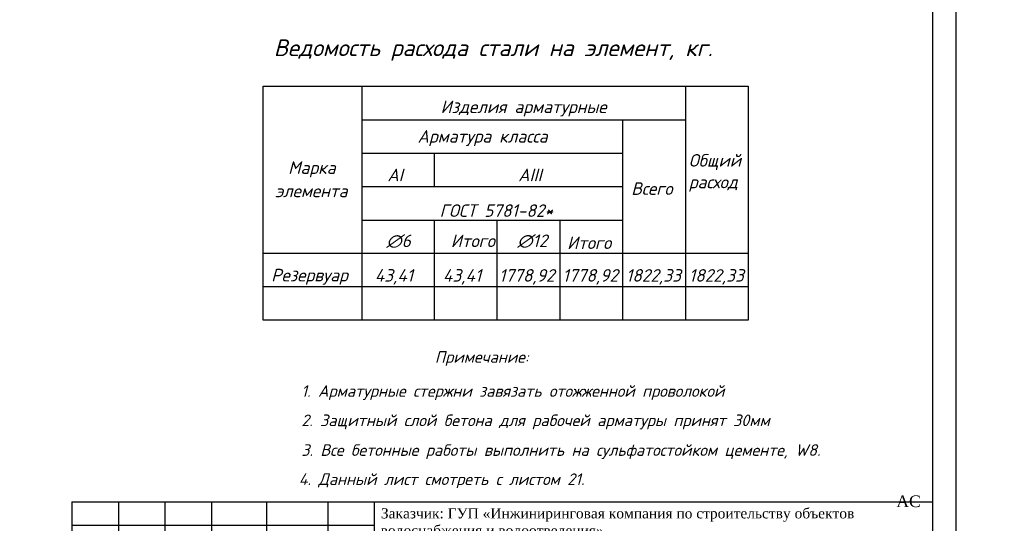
# Model space of a CAD drawing. Extents: x -119078 to 1619993, y 264752 to 340742.
# Tile 199 of 220: x 1098762 to 1119924, y 302761 to 313592. Entities that reach past the tile are written whole.
import ezdxf
from ezdxf.enums import TextEntityAlignment as Align

# ---------------------------------------------------------------- set-up
doc = ezdxf.new("R2010")
doc.units = 0
doc.header["$MEASUREMENT"] = 0
doc.linetypes.add('CONTI', pattern=[0])
doc.layers.get('0').update_dxf_attribs({"color": 250, "linetype": 'CONTI'})
for name, color, linetype in [('BC-Form$1$SHEET-TEXT', 7, 'Continuous'), ('PDF _Геометрия', 250, 'Continuous'), ('PDF _Текст', 7, 'Continuous'), ('SHTAMP', 250, 'Continuous')]:
    doc.layers.add(name, color=color, linetype=linetype)
doc.layers.add('Графа', color=7, linetype='Continuous', lineweight=30)
doc.layers.add('НАДПИСИ', color=7, linetype='Continuous', lineweight=13)
doc.layers.add('ПОДПИСИ', color=7, linetype='Continuous', lineweight=25, true_color=0xffffff)
doc.styles.add('ICOCPEUR', font='isocpeui.ttf')
doc.styles.add('ISO', font='times.ttf')
doc.styles.add('ISOCPEUR', font='isocpeui.ttf')
doc.styles.add('PDF ISOCPEUR Italic', font='isocpeui.ttf')
doc.styles.add('style2', font='times.ttf', dxfattribs={"height": 350})
doc.styles.add('ГОСТ 250', font='isocpeui.ttf', dxfattribs={"height": 250})
doc.styles.add('ГОСТ 300', font='isocpeui.ttf', dxfattribs={"height": 250})
doc.styles.add('ГОСТ 350', font='isocpeui.ttf', dxfattribs={"height": 350})

# ---------------------------------------------------------------- blocks, each defined once
blk = doc.blocks.new('подпис')
at = {"layer": 'ПОДПИСИ', "color": 5, "lineweight": 25}
for points in [[(11455381.02076253, 532518.8265893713), (11455520.01904331, 532605.2702562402, 0.1790300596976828), (11455562.38426757, 532677.7809668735, 0.2639526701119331), (11455545.66076253, 532730.5065893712, 0.1902036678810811), (11455439.45901756, 532772.4229382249, 0.04243607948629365), (11455181.10076253, 532752.0665893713, 0.01389890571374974), (11454173.66076253, 532516.8665893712), (11454115.122983, 532492.9723789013), (11453881.62076253, 532379.6665893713, 0.2217818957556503), (11453846.71110048, 532334.3072421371, 0.2704920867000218), (11453871.59758817, 532304.8980453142), (11455179.16571194, 532409.5663401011)], [(11454538.22076253, 532483.5465893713), (11454488.44919385, 532397.7542070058, 0.6452880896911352), (11454509.57958188, 532375.5303088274, 0.1289702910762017), (11454636.22076253, 532493.3465893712), (11454593.66471792, 532430.2462473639), (11454582.42349859, 532413.578232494, 0.6938576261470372), (11454605.04768595, 532386.9903729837, 0.1002803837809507), (11454700.90076253, 532446.3065893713), (11454745.98076253, 532507.0665893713), (11454700.90076253, 532446.3065893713), (11454684.07896387, 532423.6337303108, 0.6318076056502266), (11454708.26387874, 532389.2855289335, 0.1426768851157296), (11454804.78076253, 532452.1865893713), (11454847.90076253, 532505.1065893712), (11454804.78076253, 532452.1865893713, 0.2019410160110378), (11454796.94076253, 532428.6665893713, 0.5360950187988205), (11454830.26112056, 532405.1456650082, 0.09716650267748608), (11454943.94076253, 532461.9865893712), (11454981.18076253, 532503.1465893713), (11454943.94076253, 532461.9865893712, 0.1970871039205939), (11454931.50490046, 532430.8969341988, 0.4881573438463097), (11454969.61588562, 532408.5758270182, 0.09308930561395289), (11455063.50076253, 532465.9065893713), (11455098.78076253, 532503.1465893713), (11455063.50076253, 532465.9065893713, 0.2268041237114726), (11455047.82076253, 532430.6265893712, 0.3554158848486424), (11455072.65359272, 532410.4224256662, 0.1279368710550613), (11455200.70076253, 532467.8665893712), (11455245.78076253, 532516.8665893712), (11455200.70076253, 532467.8665893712, 0.1962325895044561), (11455176.61503475, 532419.8081579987, 0.5294087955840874), (11455206.4873876, 532399.5025652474, 0.06123247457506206), (11455381.02076253, 532518.8265893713), (11455512.34076253, 532675.6265893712), (11455381.02076253, 532518.8265893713), (11455075.26076253, 532109.1865893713)], [(11455512.34076253, 532675.6265893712, -0.1430989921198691), (11455604.46076253, 532656.0265893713, -0.4709364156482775), (11455617.20360619, 532603.8353161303, -0.1267238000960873), (11455422.18076253, 532481.5865893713), (11455496.66076253, 532497.2665893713, -0.5178320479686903), (11455533.44071973, 532462.0553827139, -0.1764750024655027), (11455420.31685878, 532289.3910754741, -0.1730786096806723), (11455270.70117688, 532232.9431715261, -0.1633059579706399), (11455188.27827521, 532260.6010775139)], [(11453991.38076253, 532491.3865893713, -0.1634131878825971), (11454128.58076253, 532575.6665893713, -0.667805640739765), (11454157.77631411, 532540.4816576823, -0.07943418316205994), (11453916.90076253, 532275.7865893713, -0.8665421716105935), (11453897.75835008, 532296.8279901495), (11453922.78076253, 532318.9065893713), (11454157.98076253, 532477.6665893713), (11454199.402983, 532506.6923789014), (11454263.82076253, 532591.3465893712), (11454071.74076253, 532309.1065893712)], [(11454383.13191177, 532593.1715958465, 0.6195339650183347), (11454359.7346624, 532609.2129194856), (11454272.62677659, 532534.0152307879, 0.1142519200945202), (11454185.42076253, 532395.3465893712, 0.2155377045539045), (11454192.20979691, 532352.8259456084, 0.2402728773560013), (11454244.70532085, 532349.124356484, 0.088579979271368), (11454402.98076253, 532469.8265893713), (11454351.11930181, 532410.1073315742), (11454341.92672384, 532399.5219387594, 0.5390945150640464), (11454362.38253118, 532374.4334744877, 0.1119156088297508), (11454481.38076253, 532411.0265893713), (11454538.22076253, 532483.5465893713), (11454481.38076253, 532411.0265893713), (11454316.88571881, 532145.5914051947, -0.3584232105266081), (11454263.82076253, 532124.8665893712), (11454185.42076253, 532207.1865893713, -0.4021260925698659), (11454220.70076253, 532260.1065893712, -0.05884634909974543), (11454732.26076253, 532356.1465893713), (11455437.86076253, 532399.2665893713, 0.09127989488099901), (11455712.26076253, 532475.7065893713)]]:
    blk.add_lwpolyline(points, format="xyb", dxfattribs=at)
blk.add_lwpolyline([(11454115.122983, 532492.9723789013), (11454173.66076253, 532516.8665893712)], dxfattribs=at)
blk = doc.blocks.new('A$C6E532752')
at = {"color": 5, "lineweight": 25}
for points in [[(384.9447256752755, 1433.355747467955), (380.4371522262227, 1569.275334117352), (320.9159117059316, 1748.782529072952), (257.8943417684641, 1943.563006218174), (210.2629601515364, 2040.162458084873), (245.4476833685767, 2007.407240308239), (286.797866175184, 1974.50357660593), (353.4136081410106, 1930.885446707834), (398.5925695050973, 1917.876311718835), (436.1139737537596, 1916.346070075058), (474.3986312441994, 1940.834098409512), (484.3553323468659, 1982.15478482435), (467.2665927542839, 2067.42378927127), (447.6659992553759, 2120.062437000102), (426.8423237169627, 2156.786849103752), (466.0403826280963, 2093.131293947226), (506.4646516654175, 2007.440536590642), (555.4630073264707, 1921.751166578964), (602.0120708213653, 1822.594837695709), (711.4200437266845, 1592.3399463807), (748.6536639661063, 1490.507428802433), (825.079086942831, 1290.758868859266), (868.1903827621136, 1186.968807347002), (942.7295692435, 996.3323300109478), (981.9213719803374, 874.9174363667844), (1013.277316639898, 753.5011553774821), (1032.871653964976, 630.1273304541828), (1048.549626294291, 522.4207937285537), (1042.653182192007, 416.0044879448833), (1007.380872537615, 308.2965638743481), (928.9972670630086, 226.0478097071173), (815.3382238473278, 135.966105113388), (703.6404912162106, 81.13267743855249), (535.1148010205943, 12.59228019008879), (401.8614204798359, 0.8414672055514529), (313.6806463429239, 18.46629933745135), (227.4580547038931, 71.34079573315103), (137.3159699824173, 159.4649563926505), (35.41540601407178, 347.4640906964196), (11.90157560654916, 492.3792229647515), (7.982082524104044, 660.7932065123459), (74.6072087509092, 750.8762984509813), (213.738264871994, 813.5426765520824), (217.1603921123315, 816.5337925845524), (215.9310538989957, 774.7538949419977), (182.72953787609, 707.170765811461), (202.4052054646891, 721.9154695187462), (286.0189724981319, 778.440070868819), (362.2535821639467, 822.6769566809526), (423.7330051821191, 853.3969391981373), (562.67950416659, 928.3538075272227), (731.611845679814, 1029.086160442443), (844.8955184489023, 1104.559121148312), (993.6704669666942, 1191.516524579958), (1118.065104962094, 1256.632954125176), (1274.050294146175, 1345.427202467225), (1396.471109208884, 1406.596635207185), (1522.839570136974, 1481.578475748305), (1750.173297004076, 1594.364082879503), (1859.184002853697, 1631.997206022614), (1961.954175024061, 1660.028513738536), (1990.666886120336, 1660.028513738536), (2000.420261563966, 1660.124240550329), (1991.020359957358, 1645.251901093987), (1976.91894350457, 1626.464473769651), (1958.119140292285, 1607.675659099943)], [(2046.206071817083, 1804.097365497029), (2069.547857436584, 1871.953801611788), (2101.376143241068, 1944.051351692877), (2114.107457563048, 2003.425559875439), (2114.107457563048, 2056.438790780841), (2099.25530021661, 2124.295226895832), (2073.789543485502, 2221.839460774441), (2014.377786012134, 2300.299375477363), (1903.424538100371, 2359.967700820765), (1855.492860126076, 2375.934655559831), (1800.904612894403, 2377.265119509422), (1790.253476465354, 2367.951871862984), (1791.582913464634, 2336.01796238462), (1799.57204780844, 2288.117098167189), (1807.561182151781, 2236.22345475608), (1818.21231858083, 2190.984905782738), (1846.174288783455, 2131.108478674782), (1864.814559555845, 2060.586952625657), (1890.11139958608, 2014.017939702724), (1957.493522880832, 1857.665534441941), (2008.612721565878, 1770.394591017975), (2053.344366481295, 1685.251834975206), (2112.981346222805, 1540.50873349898), (2153.45253656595, 1434.079941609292), (2221.707396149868, 1250.395450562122), (2279.217276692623, 1118.424248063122), (2326.076020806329, 992.838995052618), (2364.495186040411, 847.3897349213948), (2392.18501266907, 704.7762081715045), (2398.575694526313, 623.8898268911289), (2394.315239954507, 570.6754309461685), (2362.364958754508, 528.1047465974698), (2328.284450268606, 504.6905233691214), (2294.207069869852, 489.7904370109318), (2253.735879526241, 483.4044875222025), (2187.708217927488, 477.0185380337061), (2145.106800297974, 466.3762137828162), (2062.037320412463, 466.3762137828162), (2017.308803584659, 466.3762137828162), (1987.488749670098, 466.3762137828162), (1944.890460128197, 487.6608622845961), (1912.940178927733, 508.9468981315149), (1883.120125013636, 532.3611213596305), (1855.430298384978, 574.933193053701), (1823.480017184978, 638.7899132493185), (1801.789861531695, 681.5048814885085), (1783.011954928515, 738.8327556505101), (1780.881727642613, 757.9906041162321), (1778.751500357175, 800.5612884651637), (1777.106126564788, 847.8877918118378)], [(2742.715320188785, 2429.273912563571), (2708.79121605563, 2488.231917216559), (2682.243141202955, 2516.236865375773), (2685.192927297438, 2488.231917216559), (2725.016603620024, 2429.273912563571), (2736.815747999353, 2401.270351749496), (2758.937579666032, 2329.046553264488), (2784.012325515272, 2236.190158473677), (2801.711042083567, 2186.076478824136), (2816.459972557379, 2124.170365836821), (2835.632018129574, 2047.526485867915), (2868.082793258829, 1947.2991265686), (2878.40548054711, 1889.815869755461), (2884.305052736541, 1839.70219010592), (2893.154411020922, 1773.375995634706), (2934.451416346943, 1684.939682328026), (2949.200346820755, 1649.565157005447), (2956.576376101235, 1618.613487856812), (2962.475948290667, 1587.660431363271), (2966.899063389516, 1625.983065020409), (2966.899063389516, 1656.934734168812), (2971.325306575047, 1687.887790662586), (2987.547566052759, 1767.479778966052), (3018.521884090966, 1820.54156694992), (3030.321028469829, 1830.859252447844), (3087.843421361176, 1813.171989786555), (3105.542137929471, 1777.797464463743), (3118.814611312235, 1748.319155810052), (3152.73871544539, 1695.25736782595), (3166.011188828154, 1642.195579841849), (3207.308194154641, 1584.712323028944), (3241.232298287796, 1543.442968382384), (3278.103060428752, 1531.651922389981), (3307.604049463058, 1534.59864337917)], [(794.7804357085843, 1929.900431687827), (766.0395718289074, 1944.260840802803), (746.8800386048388, 1957.823526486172), (731.7119444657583, 1968.993041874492), (756.4613692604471, 1918.732303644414), (777.2162268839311, 1862.088390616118), (824.318961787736, 1731.250649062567), (861.039575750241, 1649.877309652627), (906.7722085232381, 1551.504830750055), (928.4811326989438, 1464.719458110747), (970.625849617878, 1361.34282543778), (998.7223275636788, 1298.80685777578), (1019.154992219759, 1250.309435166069), (1060.086011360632, 1147.851224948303), (1085.626842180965, 1069.99896739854), (1109.891413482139, 993.4244546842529), (1161.07317390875, 879.343067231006), (1222.374295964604, 765.7569619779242), (1251.747033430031, 693.0101343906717), (1282.396030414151, 624.0937666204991), (1324.575156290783, 550.9806799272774), (1376.936205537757, 469.3007372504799), (1387.149409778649, 436.922877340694), (1385.547829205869, 415.3011039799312), (1368.718720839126, 405.6909644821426), (1364.711641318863, 408.8943443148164)], [(1706.752320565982, 1035.527603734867), (1747.010800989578, 1085.469252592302), (1819.194537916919, 1143.732197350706), (1891.378274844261, 1238.063339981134), (1978.830204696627, 1312.974425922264), (2059.344037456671, 1390.658814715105), (2164.841901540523, 1487.764647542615), (2228.695542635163, 1541.866944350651), (2392.679250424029, 1676.708563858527), (2462.088374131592, 1723.874135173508), (2559.259270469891, 1807.107904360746), (2641.158845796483, 1859.822856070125), (2721.67267855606, 1912.537807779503), (2859.249075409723, 2009.382819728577), (2948.427709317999, 2051.158555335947), (2988.836337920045, 2062.297549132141), (2996.09037180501, 2054.603333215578)], [(2278.707398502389, 1501.604802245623), (2264.61536631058, 1460.76136254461), (2268.841411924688, 1419.916535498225), (2261.796959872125, 1363.580613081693), (2264.61536631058, 1307.243303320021), (2278.707398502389, 1264.990320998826), (2318.16821672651, 1252.315536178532), (2344.947770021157, 1253.723691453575), (2408.366607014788, 1314.285467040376), (2443.601379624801, 1367.805078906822), (2453.467366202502, 1397.381889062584), (2474.606978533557, 1467.802138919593), (2471.788572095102, 1514.280974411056), (2466.151759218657, 1559.350267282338), (2460.514946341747, 1587.517534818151), (2460.514946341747, 1626.95420658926), (2468.970165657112, 1643.854844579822), (2485.880604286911, 1657.939172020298), (2454.349486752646, 1623.496942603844), (2449.926371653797, 1577.542523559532), (2446.388505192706, 1520.098112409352), (2450.81162029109, 1481.213603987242), (2482.646162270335, 1457.352655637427), (2515.365952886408, 1453.817700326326), (2550.556932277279, 1457.118194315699), (2569.422425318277, 1493.16280732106), (2573.864308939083, 1512.016827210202), (2589.401517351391, 1561.370241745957), (2589.723710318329, 1562.176289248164)], [(2396.720738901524, 1571.303632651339), (2369.888008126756, 1531.973786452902), (2367.204109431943, 1503.370892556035), (2362.730944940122, 1468.511072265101), (2364.520210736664, 1422.924299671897), (2379.725841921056, 1396.109693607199), (2400.299270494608, 1370.187150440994), (2431.398803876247, 1345.60395172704), (2460.224034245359, 1344.265994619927), (2479.902829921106, 1343.372544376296), (2493.31919530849, 1364.823674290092), (2508.524826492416, 1391.639667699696), (2559.509517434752, 1447.058555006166), (2580.145507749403, 1567.162407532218), (2580.145507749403, 1600.253362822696), (2569.27227713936, 1620.793007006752), (2560.820185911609, 1642.187255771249), (2559.131018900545, 1670.899749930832), (2569.27227713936, 1697.923845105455), (2582.228813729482, 1730.014524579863), (2598.013141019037, 1762.173183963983), (2617.729473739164, 1772.306352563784)], [(2574.439897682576, 1490.590253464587), (2602.630197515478, 1514.841461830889), (2618.361347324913, 1528.061473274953), (2634.092497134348, 1554.502883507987), (2640.886702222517, 1569.151860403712), (2659.855822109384, 1603.655766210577), (2699.898064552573, 1635.589042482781), (2712.479230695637, 1645.877593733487), (2727.922596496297, 1665.883110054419), (2741.651770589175, 1684.746841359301), (2773.010843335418, 1745.149072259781), (2779.326451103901, 1787.033020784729), (2781.62246700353, 1808.263562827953), (2782.194906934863, 1823.180297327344), (2775.306859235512, 1789.902050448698), (2777.60287513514, 1775.558289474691), (2793.678114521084, 1754.902108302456), (2801.141730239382, 1748.591075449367), (2814.92408181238, 1745.722045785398), (2841.906960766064, 1748.591075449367)], [(2581.894117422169, 1587.58870016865), (2613.544093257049, 1576.288363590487), (2640.120320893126, 1580.243684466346), (2650.302244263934, 1592.112421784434), (2661.610278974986, 1605.675107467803), (2679.143206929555, 1630.540493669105), (2687.057267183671, 1672.92666111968), (2683.10023705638, 1709.094747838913), (2674.61686495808, 1730.56946261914), (2671.78907425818, 1756.000885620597), (2669.530595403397, 1791.691725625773), (2677.447783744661, 1808.080433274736), (2687.626579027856, 1818.252447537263), (2704.027139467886, 1819.947783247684), (2712.510511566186, 1817.687798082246)], [(1178.186938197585, 1041.131090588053), (1183.880056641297, 1072.840250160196), (1175.743902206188, 1086.660982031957), (1165.981142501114, 1109.427315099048), (1170.864086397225, 1133.81822927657), (1174.930599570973, 1159.0235150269), (1176.560332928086, 1187.47935034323), (1170.050783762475, 1192.358643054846), (1154.591777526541, 1193.984611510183), (1138.319468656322, 1180.975476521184), (1125.303498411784, 1161.462467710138), (1119.607251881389, 1141.949458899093), (1126.930103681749, 1111.866267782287), (1137.506166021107, 1084.222029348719), (1154.591777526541, 1051.699885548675), (1189.576303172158, 1015.112820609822), (1234.323588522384, 985.0296294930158), (1242.459742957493, 980.1517241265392), (1267.681508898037, 978.5257556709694), (1299.409695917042, 1006.982978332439), (1323.004856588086, 1037.877766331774), (1339.27716545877, 1067.147973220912), (1359.747367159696, 1125.825734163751), (1356.481644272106, 1168.264620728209), (1352.39636257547, 1190.2998229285), (1349.130639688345, 1210.703507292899), (1349.130639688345, 1234.37161467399), (1349.130639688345, 1252.326634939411), (1349.130639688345, 1274.363224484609), (1336.0646200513, 1239.268942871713), (1332.795769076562, 1222.945440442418), (1331.162907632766, 1213.967930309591), (1302.581576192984, 1209.071989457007), (1299.312725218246, 1204.17466125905), (1291.964848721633, 1181.322312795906), (1255.212953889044, 1175.609225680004), (1246.229087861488, 1151.125359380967), (1261.747527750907, 1109.502231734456), (1274.813547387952, 1085.018365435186), (1289.512428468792, 1051.556989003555), (1310.745883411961, 1034.41772765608), (1336.0646200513, 1025.440217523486), (1363.013090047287, 1023.807312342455), (1376.082237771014, 1036.866391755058), (1388.331826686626, 1049.924083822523), (1399.764984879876, 1067.879104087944), (1415.280296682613, 1090.731452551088), (1431.61516729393, 1156.02268757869), (1431.61516729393, 1173.977707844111), (1429.982305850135, 1222.129681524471), (1430.798736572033, 1266.201473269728), (1434.064459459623, 1281.707829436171), (1437.333310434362, 1297.214185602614), (1451.290834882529, 1311.666159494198), (1473.4251788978, 1314.123147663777), (1479.162090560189, 1328.869238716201), (1484.082571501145, 1345.25378432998), (1525.889455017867, 1340.338420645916), (1526.709013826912, 1343.615329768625), (1545.565122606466, 1371.470444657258), (1545.565122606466, 1380.481251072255), (1542.286887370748, 1322.31542047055), (1532.449053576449, 1233.837486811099), (1507.856033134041, 1193.694656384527), (1490.639041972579, 1173.214668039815), (1470.143815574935, 1154.371746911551), (1447.189912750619, 1141.264110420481), (1418.499098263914, 1133.8903712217), (1395.545195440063, 1131.433383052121), (1372.591292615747, 1136.348746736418), (1360.294782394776, 1149.456383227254)], [(1431.63023398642, 1173.11633534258), (1448.009471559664, 1156.830122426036), (1470.143815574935, 1132.251916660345), (1479.981649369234, 1124.879564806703), (1492.278159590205, 1119.144280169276), (1505.394228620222, 1118.325746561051), (1513.592944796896, 1124.879564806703), (1520.972102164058, 1130.613462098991), (1537.366406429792, 1144.54101954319), (1550.482475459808, 1156.010201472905), (1574.25593709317, 1180.58701989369), (1593.931604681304, 1206.803680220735), (1602.949879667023, 1225.645214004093), (1607.04767371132, 1238.752850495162), (1609.506350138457, 1252.680407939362), (1617.705066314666, 1282.172590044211), (1622.622419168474, 1317.400056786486), (1625.903782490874, 1344.435250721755), (1633.279811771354, 1391.131899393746), (1630.821135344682, 1422.262536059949), (1630.821135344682, 1442.7439117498), (1617.705066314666, 1418.985626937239), (1610.325908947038, 1398.504251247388), (1600.491203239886, 1381.301172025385), (1602.949879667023, 1340.338420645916), (1617.705066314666, 1316.581523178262), (1634.922057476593, 1296.918681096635), (1651.316361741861, 1291.184783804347), (1665.251989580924, 1290.364862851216), (1717.735034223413, 1369.107795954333), (1718.554593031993, 1380.576977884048), (1720.193710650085, 1402.696808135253), (1731.67066206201, 1431.370456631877), (1740.688937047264, 1451.031911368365), (1743.970300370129, 1470.693366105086), (1744.789859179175, 1490.354820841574), (1738.230260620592, 1507.559287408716), (1729.211985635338, 1509.197741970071), (1727.572868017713, 1503.462457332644), (1719.374151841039, 1486.259378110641), (1712.817681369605, 1470.693366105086), (1704.618965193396, 1444.478093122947), (1704.618965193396, 1428.093547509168), (1716.095916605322, 1412.527535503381), (1732.493348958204, 1404.335262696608), (1746.428976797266, 1399.419899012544), (1762.823281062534, 1396.142989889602), (1784.95762507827, 1398.599978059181), (1798.893252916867, 1408.430705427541), (1821.847155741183, 1416.622978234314), (1834.9632247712, 1425.635171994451), (1857.09756878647, 1434.647365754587), (1868.574520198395, 1444.478093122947), (1877.592795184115, 1455.127354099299), (1880.871030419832, 1470.693366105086), (1880.871030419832, 1480.524093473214), (1877.592795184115, 1493.631729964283), (1875.134118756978, 1503.462457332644)], [(1530.306610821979, 1229.293488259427), (1542.302527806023, 1211.813383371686), (1557.057714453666, 1204.441031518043), (1585.428251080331, 1194.20264315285), (1591.067052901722, 1202.197102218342), (1608.705559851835, 1199.525667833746), (1619.362952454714, 1205.259565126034), (1644.775531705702, 1223.283952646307), (1669.368552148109, 1249.499225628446), (1675.928150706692, 1260.148486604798), (1684.943297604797, 1281.449783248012), (1698.13667327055, 1313.373595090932), (1704.257351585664, 1323.816470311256), (1703.799406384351, 1324.04960184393)]]:
    blk.add_spline(points, degree=3, dxfattribs=at)
blk = doc.blocks.new('A$C194E077B')
at = {"color": 5, "lineweight": 20}
for points in [[(-162.2544096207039, 199.7434229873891), (-240.4484645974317, 220.6954568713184), (-363.7708476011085, 241.0990534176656), (-363.7708476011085, 276.1616470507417), (-310.3631611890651, 306.9965891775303), (-248.3861532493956, 323.603278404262), (-145.3415479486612, 351.2139971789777), (-37.20661012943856, 351.2139971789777), (76.14627316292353, 351.2139971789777), (194.5864970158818, 319.4780348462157), (265.6846752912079, 278.4294824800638)], [(835.2751156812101, 300.1175734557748), (835.2751156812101, -170.9497752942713), (798.7631466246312, -176.9175655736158), (728.5535804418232, -165.4817502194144), (620.1258657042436, -121.4862891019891), (592.9732395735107, -75.04949680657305), (601.8662064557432, -42.03351798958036), (665.1668836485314, -20.08791127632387), (729.7600514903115, 6.524556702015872), (797.6828921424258, 16.8188391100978), (885.2531333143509, 35.54044824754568), (885.2531333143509, 35.54044824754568), (904.7859178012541, 45.17574729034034)], [(747.6666440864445, 298.6816550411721), (746.2527769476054, -137.625113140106)], [(42.05177246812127, -99.20019937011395), (83.06963820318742, -75.51852354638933), (95.62863474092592, -68.2675835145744), (110.4253241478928, -53.47089410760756), (122.3907353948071, -41.50548286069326), (130.8750715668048, -26.81018154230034), (136.7864069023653, -4.748777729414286), (136.7864069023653, 21.53364607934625), (124.8524340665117, 42.20389336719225), (109.6659834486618, 57.39034398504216), (99.92591582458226, 67.1304116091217), (80.30695065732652, 78.45742642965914), (58.30450778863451, 91.16054274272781), (13.0961304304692, 103.2740909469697), (-18.90538802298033, 111.8488719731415), (-86.595019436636, 111.8488719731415), (-126.6805462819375, 111.8488719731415), (-230.8532248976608, 105.0649502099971), (-248.8390005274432, 100.2456761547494), (-271.038254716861, 100.2456761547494), (-316.8142624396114, 87.98003185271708), (-347.8845914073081, 79.65476229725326), (-409.2683891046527, 69.94344542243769), (-436.2532585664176, 65.67426319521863), (-496.8529337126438, 49.43662917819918), (-542.8993285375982, 37.09853487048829), (-616.9775303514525, 24.26447264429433), (-665.3555747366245, 4.769887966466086), (-728.1785342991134, -12.06347331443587), (-786.7814659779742, -36.63670061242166), (-841.0117928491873, -57.69081082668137), (-858.5049702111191, -64.48227430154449), (-880.3153924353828, -77.07452744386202), (-894.0726033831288, -90.83173839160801), (-904.4079418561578, -101.167076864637), (-904.4079418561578, -112.2755301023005), (-893.9757900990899, -122.7076818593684), (-871.1194254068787, -130.2353718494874), (-840.4398756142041, -134.081221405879), (-808.3811494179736, -134.2097729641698), (-760.2624158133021, -134.2097729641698), (-736.7498630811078, -134.2097729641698), (-653.585880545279, -127.3688624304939), (-611.7686853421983, -123.9290597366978), (-490.563826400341, -116.1595425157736), (-388.5334769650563, -108.7773857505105), (-287.3057848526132, -101.6620965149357), (-158.1883137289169, -96.81179389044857), (-38.8776144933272, -96.81179389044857), (84.74035741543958, -89.47234771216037), (174.1118179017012, -89.47234771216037), (221.6060949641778, -81.85631366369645), (269.1003720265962, -75.20553888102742), (318.1073958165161, -67.04295659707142), (369.2320238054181, -63.11284620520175), (369.2320238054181, -63.11284620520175)], [(0, 0), (0, -92.172981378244)], [(41.15087875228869, 2.42133409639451), (41.23947148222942, -97.7932527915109)], [(203.088096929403, -24.0591691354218), (196.4213109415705, 0.8216148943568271), (190.8937137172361, 21.45088857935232), (184.7601887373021, 44.34151543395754), (184.7601887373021, 65.27444187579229), (175.5787288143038, 81.17719695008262), (168.5294168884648, 93.38696336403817), (188.5064732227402, 73.40990702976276), (200.4919787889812, 70.19840049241), (219.7813791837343, 70.19840049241), (241.5791639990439, 70.19840049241), (258.7997285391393, 74.8126368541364), (272.1971487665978, 78.4024647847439), (279.1524812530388, 90.44945403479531), (279.1524812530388, 70.04889638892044), (274.1359315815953, 51.32687813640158), (262.4684565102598, 26.24771665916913), (251.8804355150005, -0.2958822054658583), (251.8804355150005, -16.47008694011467), (261.2771289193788, -32.74563733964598), (282.259291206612, -44.85969438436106), (302.7043217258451, -50.33792380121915), (328.7434857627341, -43.36075082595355), (346.7897109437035, -32.94175785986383), (360.7508457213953, -18.98062308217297), (368.155257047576, -6.155806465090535), (370.6627580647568, 33.08915586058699), (368.155257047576, -6.155806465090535), (372.2777313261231, -21.54108992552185), (382.0610925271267, -27.18951614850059), (392.163115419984, -33.02192178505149), (406.2885427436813, -29.23702494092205), (418.3444147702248, -26.00666376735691), (432.7706854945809, -11.58039304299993), (437.5745841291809, -3.259796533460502), (437.5745841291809, 38.88784123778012), (437.5745841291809, -3.259796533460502), (452.5390460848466, -18.2242584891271), (463.8060653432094, -24.72927509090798), (477.4434255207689, -24.72927509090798), (504.2163590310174, -20.03774645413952), (520.7946595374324, -3.459445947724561), (527.8734682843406, 8.801410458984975), (524.1269463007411, 22.78362085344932), (521.7185289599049, 40.9794443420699), (521.7185289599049, 47.73200879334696), (525.9580116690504, 54.5381206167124), (534.7997369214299, 63.37984586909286), (549.1751194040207, 63.37984586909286), (568.560710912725, 48.85369395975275), (579.0630990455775, 24.73178537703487), (585.3898042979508, 1.120199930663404), (580.3427368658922, -17.71571215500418), (565.4721935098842, -26.30122436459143), (548.660719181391, -26.30122436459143), (530.5041369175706, -8.144642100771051), (527.8734682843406, 8.801410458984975)], [(592.8985166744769, 1.864389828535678), (614.8021364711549, 19.86218934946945), (620.7994601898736, 30.24985873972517), (635.0700924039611, 44.52049095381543), (637.1924162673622, 69.8023532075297), (635.0700924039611, 44.52049095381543), (635.0700924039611, 19.37587776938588), (645.8683202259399, 0.672798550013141), (664.0536994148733, -9.826535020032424), (679.5393743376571, -9.826535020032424), (701.1637827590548, 0.2518442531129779), (704.6022413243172, 13.08434631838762), (704.6022413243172, 34.95036695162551), (698.5661520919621, 65.94750181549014), (686.3942246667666, 94.19598949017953), (679.7147308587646, 121.9397105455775)], [(681.6744153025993, 122.8952947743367), (690.7926054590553, 107.1021261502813), (705.0528414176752, 87.22385435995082), (717.383672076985, 87.22385435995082)], [(898.0572597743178, 116.2493360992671), (898.0572597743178, 60.11319226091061), (905.7786058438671, 31.29673642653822), (917.1929428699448, -11.30214928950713)], [(909.9510945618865, 54.70704719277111), (903.4646544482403, 116.2431989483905)], [(951.5736010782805, -13.16716199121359), (967.4217099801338, 14.28256783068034), (977.8299313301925, 53.12657872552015), (977.8299313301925, 112.2285032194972), (972.6938103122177, 131.3967678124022)], [(962.3765172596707, 113.5266920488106), (966.7742989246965, 97.11394743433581), (977.8299313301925, 53.12657872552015), (986.705751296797, 20.00156765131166), (1013.03803035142, 4.798619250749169), (1031.839896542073, 9.836564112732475), (1060.60747799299, 38.6041455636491), (1075.853176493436, 95.50186696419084), (1075.853176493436, 122.5859678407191), (1073.676376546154, 180.1113364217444)], [(1063.925040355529, 182.080066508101), (1055.681247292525, 151.3138119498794), (1045.44982268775, 113.1296154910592), (1045.44982268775, 80.16596012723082), (1054.694882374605, 45.66292765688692), (1069.736477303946, 19.61012101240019), (1087.975179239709, 9.080001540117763), (1109.252766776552, 9.080001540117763), (1131.614045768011, 31.44128053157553), (1138.474853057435, 57.04616191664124), (1138.474853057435, 93.35557849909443)]]:
    blk.add_lwpolyline(points, dxfattribs=at)
for centre, radius, start, end in [((680.8262248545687, 122.1475150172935), 1.130752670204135, 41.39997294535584, 190.5897412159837), ((900.7601133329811, 115.5028211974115), 2.804050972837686, 15.30983531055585, 164.5601084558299), ((899.2257711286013, 54.35408662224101), 10.73112966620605, 301.2070641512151, 10.14962501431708), ((978.7416052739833, 116.0060813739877), 16.55184210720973, 111.9119975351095, 188.6150681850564), ((1068.241640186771, 178.3265749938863), 5.720291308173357, 18.18012315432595, 138.9914690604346), ((934.8374322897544, -3.86241744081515), 19.14882808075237, 202.8625354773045, 330.9274189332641)]:
    blk.add_arc(centre, radius, start, end, dxfattribs=at)
blk = doc.blocks.new('ПЛДПИС')
at = {"color": 0, "linetype": 'ByBlock', "lineweight": 9}
for points in [[(1768166.622939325, 34601.31946445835), (1768273.62699845, 34709.74903991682), (1768312.465476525, 34692.99817348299), (1768357.246930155, 34634.29305133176), (1768439.246050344, 34683.11757885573), (1768465.416492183, 34729.61629575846), (1768458.364654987, 34729.66768884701), (1768451.992512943, 34715.79374189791), (1768444.483188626, 34692.82212481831), (1768247.755159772, 34290.51834176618), (1768238.529169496, 34262.47630444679), (1768224.403710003, 34235.83281521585), (1768215.062258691, 34223.76418718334), (1768174.938859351, 34212.81532431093), (1768275.898370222, 34380.0365296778), (1768300.106936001, 34411.55562595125), (1768455.696627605, 34579.24271677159), (1768495.193346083, 34626.84841690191), (1768529.199184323, 34664.38879577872), (1768566.591960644, 34702.48480578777), (1768591.767899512, 34709.36195154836), (1768597.872084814, 34695.26931060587), (1768595.82428532, 34655.09085011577), (1768563.116134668, 34579.2007539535)], [(1768291.063409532, 34399.50027035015), (1768434.172300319, 34436.96983485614), (1768461.991874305, 34447.1697227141), (1768479.223889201, 34445.56232186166), (1768464.05928039, 34405.14767185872), (1768449.816181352, 34379.42925822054), (1768442.692453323, 34361.74784884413), (1768432.383743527, 34337.08900760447), (1768424.475751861, 34313.52254286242), (1768403.074068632, 34251.29972782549), (1768390.138075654, 34195.46387086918), (1768376.877484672, 34148.31453933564), (1768362.529817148, 34113.01842225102), (1768319.857161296, 34171.47751365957), (1768389.752479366, 34246.48080567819), (1768422.493307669, 34268.90787471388), (1768476.568285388, 34304.20399179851), (1768516.753082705, 34328.4035756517), (1768535.154957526, 34344.95543055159), (1768555.027326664, 34375.48292510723), (1768567.540688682, 34396.0806188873), (1768581.524545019, 34423.66667923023), (1768583.857729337, 34440.03483117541), (1768567.28362449, 34434.74243653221), (1768560.223073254, 34422.36326302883), (1768555.036040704, 34410.69593847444), (1768547.685747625, 34390.67340989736), (1768536.573167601, 34364.04741618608), (1768531.037573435, 34347.45510289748), (1768523.580533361, 34323.87879692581), (1768520.694007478, 34309.03056823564), (1768518.820488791, 34299.94930015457), (1768519.108052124, 34288.70514847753), (1768544.350448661, 34291.73187334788), (1768563.59976391, 34304.25866529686), (1768592.894189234, 34331.00166029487), (1768637.287868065, 34368.34365968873), (1768668.33599402, 34403.61134655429), (1768685.679112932, 34438.28090534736), (1768685.561473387, 34456.86224050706), (1768678.485672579, 34464.36672489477), (1768654.352137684, 34428.35219804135), (1768645.799307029, 34402.01816081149), (1768637.017732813, 34371.29602860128), (1768632.62585645, 34343.11512059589), (1768631.702168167, 34323.24895822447), (1768635.168177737, 34310.31320850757), (1768651.578894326, 34308.003799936), (1768663.364633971, 34316.55036120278), (1768696.183888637, 34351.19914406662), (1768731.778565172, 34384.23177831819), (1768761.822397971, 34414.72318836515), (1768778.46403663, 34443.59735632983), (1768780.082669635, 34461.61555445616), (1768774.767104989, 34465.77292727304), (1768760.436865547, 34450.29595335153), (1768750.729424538, 34420.03635893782), (1768739.867373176, 34379.61186770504), (1768733.721796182, 34358.56585123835), (1768731.552000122, 34346.71154331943), (1768735.601850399, 34332.54563988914), (1768747.605441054, 34323.0051144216), (1768768.279501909, 34330.20561415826), (1768801.137969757, 34358.41932626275), (1768824.739948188, 34380.39041832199), (1768868.667425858, 34427.64909685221), (1768892.51993295, 34460.51552366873), (1768899.698123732, 34484.58607806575), (1768891.888165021, 34487.25523825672), (1768873.344687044, 34465.24806168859), (1768857.999261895, 34431.27066938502), (1768849.65774672, 34405.33793563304), (1768845.026234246, 34385.65766315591), (1768845.026234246, 34356.94642221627), (1768849.890847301, 34342.35953284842), (1768866.569520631, 34333.79219565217), (1768879.605725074, 34338.52473367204), (1768914.816983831, 34364.45528048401), (1768944.466506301, 34396.31243452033), (1768964.480478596, 34438.17155835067), (1768983.013064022, 34481.51124051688), (1768980.418458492, 34510.77577726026), (1768959.291267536, 34501.88477295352), (1768953.479002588, 34480.33794724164), (1768949.074055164, 34443.72638578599), (1768943.974163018, 34408.50353118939), (1768940.828394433, 34371.12654075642), (1768941.571266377, 34347.03958430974), (1768943.832559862, 34343.58968656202), (1768953.770922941, 34339.01023433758), (1768978.619009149, 34346.90071362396), (1769007.41455566, 34369.64598242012), (1769056.191396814, 34414.19832278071), (1769100.757177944, 34462.82055836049), (1769167.707150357, 34549.08221716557), (1769212.183612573, 34624.31404440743), (1769245.44292628, 34695.54267809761), (1769263.258781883, 34730.56433422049), (1769264.561530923, 34761.08417448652), (1769252.011134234, 34754.11658385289), (1769242.482331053, 34731.58563517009), (1769240.661096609, 34724.39825707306), (1769233.204056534, 34693.13048334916), (1769220.660195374, 34653.1838384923), (1769196.485268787, 34589.24208866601), (1769165.59181705, 34513.65597715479), (1769143.647684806, 34458.63584879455), (1769120.958502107, 34409.19351073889), (1769110.793573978, 34381.75834925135), (1769098.927229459, 34350.36482648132), (1769096.12784398, 34345.21239599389), (1769092.396056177, 34342.48309495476), (1769085.383432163, 34338.66032394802), (1769086.660039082, 34355.31387155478), (1769093.76198201, 34372.51306067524), (1769100.772427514, 34388.80138931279), (1769126.396063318, 34444.7750234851), (1769163.319631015, 34517.98611822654), (1769185.71689336, 34556.4040920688), (1769203.236471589, 34585.35370946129), (1769231.968841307, 34624.57538372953), (1769258.036893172, 34660.50461992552), (1769291.657839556, 34681.03998591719), (1769309.214452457, 34674.31951949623), (1769332.376371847, 34643.33058061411), (1769332.803359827, 34586.30393486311), (1769305.428201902, 34556.84038658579), (1769264.718383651, 34526.20791891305), (1769234.537304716, 34515.45145484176), (1769217.457785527, 34513.81453030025), (1769213.482004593, 34520.8291401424), (1769262.613942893, 34541.407151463), (1769301.91862213, 34539.06821920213), (1769332.265267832, 34526.27134017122), (1769342.502086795, 34499.39712877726), (1769323.33119791, 34458.08364646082), (1769301.164857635, 34425.75192645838), (1769267.018890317, 34400.00508260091), (1769222.686209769, 34379.04982414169), (1769168.171173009, 34370.66728336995), (1769130.454627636, 34373.19647940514), (1769120.607761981, 34380.69330950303), (1769120.607761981, 34410.91791287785)], [(1768636.017147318, 34367.17708131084), (1768796.963206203, 34544.91839505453), (1768831.69630806, 34623.92182271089), (1768811.16067907, 34686.24403457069), (1768787.722088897, 34673.02945001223), (1768772.699083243, 34647.20168937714), (1768752.264658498, 34588.33910755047), (1768722.817737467, 34494.0371640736), (1768702.047875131, 34420.74703919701), (1768681.295536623, 34355.78419627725), (1768651.247346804, 34268.69040682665), (1768486.543433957, 34082.24496575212), (1768485.683897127, 34141.58884797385), (1768626.92142605, 34278.91150822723), (1768814.818130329, 34318.38012930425), (1769006.533913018, 34331.74714941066)]]:
    blk.add_spline(points, degree=3, dxfattribs=at)
blk = doc.blocks.new('A$Cbab827f9')
at = {"layer": 'Графа'}
for p, q in [((-18499.99999999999, 5500), (0, 5500)), ((-18499.99999999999, 5500), (0, 5500)), ((-18499.99999999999, 5500), (-18499.99999999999, 0)), ((-17499.99999999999, 5500), (-17499.99999999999, 3000)), ((-16499.99999999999, 5500), (-16499.99999999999, 0)), ((-15499.99999999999, 5500), (-15499.99999999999, 3000)), ((-14314.21462638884, 5500.000000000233), (-14314.21462638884, 2.328306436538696e-10)), ((-12999.99999999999, 5500), (-12999.99999999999, 0)), ((-11999.99999999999, 5500), (-11999.99999999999, 0)), ((0, 5500), (0, 0)), ((0, 5500), (0, 0)), ((-18499.99999999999, 5000), (-11999.99999999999, 5000)), ((-18499.99999999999, 4500), (-11999.99999999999, 4500)), ((-11999.99999999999, 4500), (0, 4500)), ((-18499.99999999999, 4000), (-11999.99999999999, 4000)), ((-18499.99999999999, 3500), (-11999.99999999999, 3500)), ((-18499.99999999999, 3000), (0, 3000)), ((-5000, 3000), (-5000, 0)), ((-3500, 3000), (-3500, 1500)), ((-2000, 3000), (-2000, 1500)), ((-18499.99999999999, 2500), (-11999.99999999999, 2500)), ((-5000, 2500), (0, 2500)), ((-18499.99999999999, 2000), (-11999.99999999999, 2000)), ((-18499.99999999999, 1500), (-11999.99999999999, 1500)), ((-11999.99999999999, 1500), (0, 1500)), ((-18499.99999999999, 1000), (-11999.99999999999, 1000)), ((-18499.99999999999, 500), (-11999.99999999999, 500)), ((-18499.99999999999, 0), (0, 0)), ((-18499.99999999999, 0), (0, 0))]:
    blk.add_line(p, q, dxfattribs=at)
at = {"color": 7, "lineweight": 30, "xscale": 0.8941363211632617, "yscale": 0.8941363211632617, "zscale": 0.8941363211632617}
blk.add_blockref('A$C194E077B', (-14019.8957039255, 2684.002336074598), dxfattribs=at)
at = {"color": 1, "lineweight": 15, "xscale": 0.9504, "yscale": 0.9504, "zscale": 0.9504}
for p in [(-10900253.93872628, -503823.6394794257), (-10900253.93872628, -504323.6394794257)]:
    blk.add_blockref('подпис', p, dxfattribs=at)
at = {"color": 5, "linetype": 'ByBlock', "lineweight": 9}
blk.add_blockref('ПЛДПИС', (-1782243.492759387, -33214.16640504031), dxfattribs=at)
at = {"color": 2, "lineweight": 40, "xscale": 0.3934101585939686, "yscale": 0.3934101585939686, "zscale": 0.3934101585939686}
blk.add_blockref('A$C6E532752', (-14108.95285623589, 221.4745859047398), dxfattribs=at)
at = {"style": 'ISOCPEUR'}
for s, p in [('ГAП            ', (-18414.81367944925, 2164.483767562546)), ('Арх.  ', (-18414.81367944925, 1664.483767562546))]:
    blk.add_text(s, height=250, dxfattribs=at).set_placement(p)
at = {"color": 7, "linetype": 'ByBlock', "lineweight": 25, "style": 'ГОСТ 300'}
blk.add_text('20', height=300, dxfattribs=at).set_placement((-1260.695725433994, 1850.237152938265, -2.980232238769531e-08))
at = {"color": 18, "lineweight": 30, "true_color": 0x000000, "insert": (-779.593751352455, 5640.205735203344), "char_height": 300, "attachment_point": 1, "style": 'ISO'}
blk.add_mtext_dynamic_manual_height_columns('\\pi14405.478;{\\C256; \\H0.83333x;\\C7;АС}', width=5530.416411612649, gutter_width=2000, heights=[0], dxfattribs=at)
at = {"insert": (-18396.99951985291, 2846.228824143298, 1.762840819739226e-05), "char_height": 250, "attachment_point": 1, "style": 'ISOCPEUR'}
blk.add_mtext_dynamic_manual_height_columns('ГИП', width=1128.030448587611, gutter_width=1500, heights=[0], dxfattribs=at)
at = {"color": 7, "lineweight": 20, "insert": (-16356.46912109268, 2857.44392528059), "char_height": 250, "attachment_point": 1, "style": 'ISO'}
blk.add_mtext_dynamic_manual_height_columns('Ураков Х', width=2171.113379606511, gutter_width=1500, heights=[0], dxfattribs=at)
at = {"attachment_point": 1}
for s, insert, char_height, width, style in [('\\pxi7.19849;Площадка ЛОС 500м3', (-11883.4171286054, 2361.350008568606), 250, 5930.196409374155, 'ISO'), ('{\\W0.95;\\T0.95;Нормоконтроль}', (-18469.45503804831, 880.9975655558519), 210, 1971.752686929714, 'ISOCPEUR')]:
    blk.add_mtext(s, dxfattribs=dict(at, insert=insert, char_height=char_height, width=width, style=style))
at = {"color": 3, "lineweight": 30, "insert": (-16415.18298993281, 911.2007652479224), "char_height": 230, "width": 2499.021514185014, "attachment_point": 1, "style": 'PDF ISOCPEUR Italic'}
blk.add_mtext('\\pt500;{\\W0.8;\\C7;Насриддинов Ф.}', dxfattribs=at)
at = {"layer": 'BC-Form$1$SHEET-TEXT', "width": 12000, "attachment_point": 5, "style": 'ГОСТ 350'}
for s, insert, char_height in [('Разработал', (-17469.40230405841, 1236.588361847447), 230), ('Каршиев С.', (-15395.38319179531, 1236.588361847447), 250)]:
    blk.add_mtext(s, dxfattribs=dict(at, insert=insert, char_height=char_height))
at = {"layer": 'SHTAMP', "style": 'ГОСТ 250'}
for p in [(-16456.41576216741, 2122.716327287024), (-16456.41576216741, 1622.716327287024)]:
    blk.add_text('Жулиев С.Б. ', height=250, dxfattribs=at).set_placement(p)
at = {"layer": 'SHTAMP', "attachment_point": 4, "style": 'style2'}
for s, insert, char_height, width in [('\\pxi0.02539,ql;Заказчик: ГУП «Инжиниринговая компания по строительству объектов водоснабжения и водоотведения» ', (-11863.8644472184, 5040.769967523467), 220, 10364.54547340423), ('{\\H1.00436x;\\C7;Kasbi tumani hududida joylashgan Renovasiya \\Phududining oqova suv tizimini barpo\\C256; qilish}', (-11900.50181027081, 3714.624023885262), 250, 11834.09660776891)]:
    blk.add_mtext(s, dxfattribs=dict(at, insert=insert, char_height=char_height, width=width))
at = {"layer": 'НАДПИСИ', "linetype": 'Continuous', "ltscale": 1000, "style": 'ISO'}
for s, p in [('Изм.', (-18008.51163960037, 3255.103561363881)), ('Кол.уч.', (-16988.08367745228, 3248.298823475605)), ('Лист.', (-15999.99999999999, 3250)), ('Nдок.', (-14884.80855599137, 3250)), ('Подп.', (-13749.99999999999, 3250)), ('Дата', (-12499.99999999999, 3250))]:
    blk.add_text(s, height=250, dxfattribs=at).set_placement(p, align=Align.MIDDLE_CENTER)
at = {"layer": 'НАДПИСИ', "linetype": 'Continuous', "ltscale": 1000, "char_height": 250, "attachment_point": 5, "style": 'ISO'}
for s, insert, width in [('Стадия', (-4250, 2750), 1400), ('Лист', (-2750, 2750), 1400), ('Листов', (-1000, 2750), 1900), ('РП', (-4249.999936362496, 2000), 12000)]:
    blk.add_mtext(s, dxfattribs=dict(at, insert=insert, width=width))

msp = doc.modelspace()

# ---------------------------------------------------------------- linework, layer by layer
at = {"layer": 'PDF _Геометрия', "lineweight": -3}
msp.add_lwpolyline([(1076887.037172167, 326913.7500491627), (1118882.8012426, 326913.7500491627), (1118882.8012426, 297220.3749827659), (1076887.037172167, 297220.3749827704)], dxfattribs=at)
at = {"layer": 'PDF _Геометрия', "lineweight": 30}
msp.add_lwpolyline([(1078885.222632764, 326414.203676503), (1118383.254854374, 326414.203676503), (1118383.254854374, 297719.9213554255), (1078885.222632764, 297719.9213554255)], close=True, dxfattribs=at)
at = {"layer": 'PDF _Геометрия', "color": 7, "lineweight": -3}
for points in [[(1113070.282674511, 312160.1982803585), (1114420.751300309, 312160.1982803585), (1114420.751300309, 307130.8670030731), (1103993.77880708, 307130.8670030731), (1103993.77880708, 312160.1982803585), (1113070.282674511, 312160.1982803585), (1113070.282674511, 307130.8670030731)], [(1106114.734235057, 312160.1982803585), (1106114.734235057, 307130.8670030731)], [(1106114.734235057, 311440.5128282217), (1113070.282674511, 311440.5128282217)], [(1111719.814048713, 311440.5128282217), (1111719.814048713, 307130.8670030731)], [(1106114.734235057, 310720.8273760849), (1111719.814048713, 310720.8273760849)], [(1107668.40817132, 310720.8273760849), (1107668.40817132, 310001.1419239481)], [(1106114.734235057, 310001.1419239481), (1111719.814048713, 310001.1419239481)], [(1106114.734235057, 309281.4564718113), (1111719.814048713, 309281.4564718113)], [(1107668.40817132, 309281.4564718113), (1107668.40817132, 307130.8670030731)], [(1109018.876797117, 309281.4564718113), (1109018.876797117, 307130.8670030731)], [(1110369.345422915, 309281.4564718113), (1110369.345422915, 307130.8670030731)], [(1103993.77880708, 308570.2379073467), (1114420.751300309, 308570.2379073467)], [(1103993.77880708, 307850.5524552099), (1114420.751300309, 307850.5524552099)]]:
    msp.add_lwpolyline(points, dxfattribs=at)

# ---------------------------------------------------------------- block references
at = {"color": 1, "lineweight": 30}
msp.add_blockref('A$Cbab827f9', (1118383.254854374, 297719.9213554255), dxfattribs=at)

# ---------------------------------------------------------------- texts
at = {"linetype": 'Continuous', "lineweight": 25, "ltscale": 15, "insert": (12863.75952599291, 311222.0174984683), "char_height": 250, "width": 17877.44941089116, "attachment_point": 1, "style": 'ICOCPEUR'}
msp.add_mtext('\\pi4862.31;{\\H1.16667x;\\LАнтисейсмические мероприятия\\P\\pi0;\\H0.71428x;\\l       Для обеспечения сейсмостойкости несущих конструкций и фундаментов соблюдены все условия КМК 2.01.03-19 «Строительство в сейсмических районах».\\P\\pi5355.138;\\H1.4x;\\LАнтикоррозионная защита\\l\\P\\pi0;\\H0.71428x;       Защита конструкций от коррозии должна производиться в соответствии КМК 2.03.11-96 "Защита строительных конструкций от коррозии" ГОСТ 9.402-2004 «Покрытия лакокрасочные. Подготовка (металлических поверхностей перед окрашиванием». Антикоррозионное покрытие должно обеспечивать защиту конструкций. \\P       \\A1;Все несущие металлоконструкции грунтовать и\\A0; окрасить эмалью ПФ-115 (ГОСТ6465-76) за 2 раза по грунтовке ГФ-021 (ГОСТ 25129-82)\\A1;.\\P      Для железобетонных конструкций использовать бетон \\A0;на портландцементе по ГОСТ 10178-85*,\\A1; водонепроницаемости W\\A0;4\\A1; и морозостойкостью F100\\A0;.\\A1;\\P\\A0;       \\A1;Все \\A0;поверхности бетонных и ж.б конструкций, соприкасающиеся с грунтом обмазать \\A1;\\C256;горячим битумом за 2 раза\\A0;\\C0; по ГОСТ 28379-89.}\\P\\pi5566.64787;{\\H1.16666x;\\LАнтипросадочные мероприятия\\A1;\\l\\P\\pi0;\\H0.71428x;        В соответствии с требованиями КМК 2.02.01-98 приняты противопросадочные мероприятия для первого типа грунтовых условий. Для устранения просадочных свойств грунтов I типа предусмотрено уплотнение тяжелыми трамбовками грунтов в основании котлованов и устройство подготовки из бетона класса В7,5. Насыпные грунты и строительный мусор толщиной до 1,5м удалить и заменить засыпкой из ГПС до бетонной подготовки.}', dxfattribs=at)
at = {"layer": 'PDF _Текст', "lineweight": 30, "attachment_point": 7, "style": 'PDF ISOCPEUR Italic'}
for s, insert, char_height in [('Ведомость расхода стали на элемент, кг.', (1104222.384781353, 312710.3908233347), 359.9688198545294), ('Изделия арматурные', (1107808.111822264, 311510.2480116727), 269.977307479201), ('Арматура класса', (1107312.798878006, 310875.2314362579), 269.977307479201), ('Общий', (1113142.251221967, 310358.7512882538), 269.977307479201), ('Марка', (1104531.426191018, 310202.1138663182), 269.977307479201), ('AI', (1106665.081950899, 310117.4449895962), 269.977307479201), ('AIII', (1109476.088745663, 310117.4449895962), 269.977307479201), ('элемента', (1104252.018889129, 309774.5360388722), 269.977307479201), ('Всего', (1111906.085583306, 309825.3373649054), 269.977307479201), ('расход', (1113142.251221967, 309893.072466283), 269.977307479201), ('ГОСТ 5781-82*', (1107786.944602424, 309351.1916552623), 269.977307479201), ('∅6     Итого', (1106643.914731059, 308683.5932221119), 269.977307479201), ('∅12', (1109456.72416002, 308685.7268054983), 269.977307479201), ('Итого', (1110527.785483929, 308660.3261424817), 269.977307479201), ('Резервуар', (1104167.350009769, 307890.6535318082), 269.977307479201), ('43,41', (1106394.141536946, 307894.8869756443), 269.977307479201), ('43,41', (1107858.91314988, 307894.8869756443), 269.977307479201), ('1778,92 1778,92 1822,33 1822,33', (1109065.444680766, 307894.8869756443), 269.977307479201), ('Примечание:', (1107685.341947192, 306146.012726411), 249.9794840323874), ('1. Арматурные стержни завязать отожженной проволокой', (1104815.066936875, 305413.626942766), 249.9794840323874), ('2. Защитный слой бетона для рабочей арматуры принят 30мм', (1104815.066936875, 304782.8438111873), 249.9794840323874), ('3. Все бетонные работы выполнить на сульфатостойком цементе, W8.', (1104815.066936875, 304143.5937919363), 249.9794840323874), ('4. Данный лист смотреть с листом 21.', (1104760.032165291, 303517.0441041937), 249.9794840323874)]:
    msp.add_mtext(s, dxfattribs=dict(at, insert=insert, char_height=char_height))

doc.saveas('drawing.dxf')
